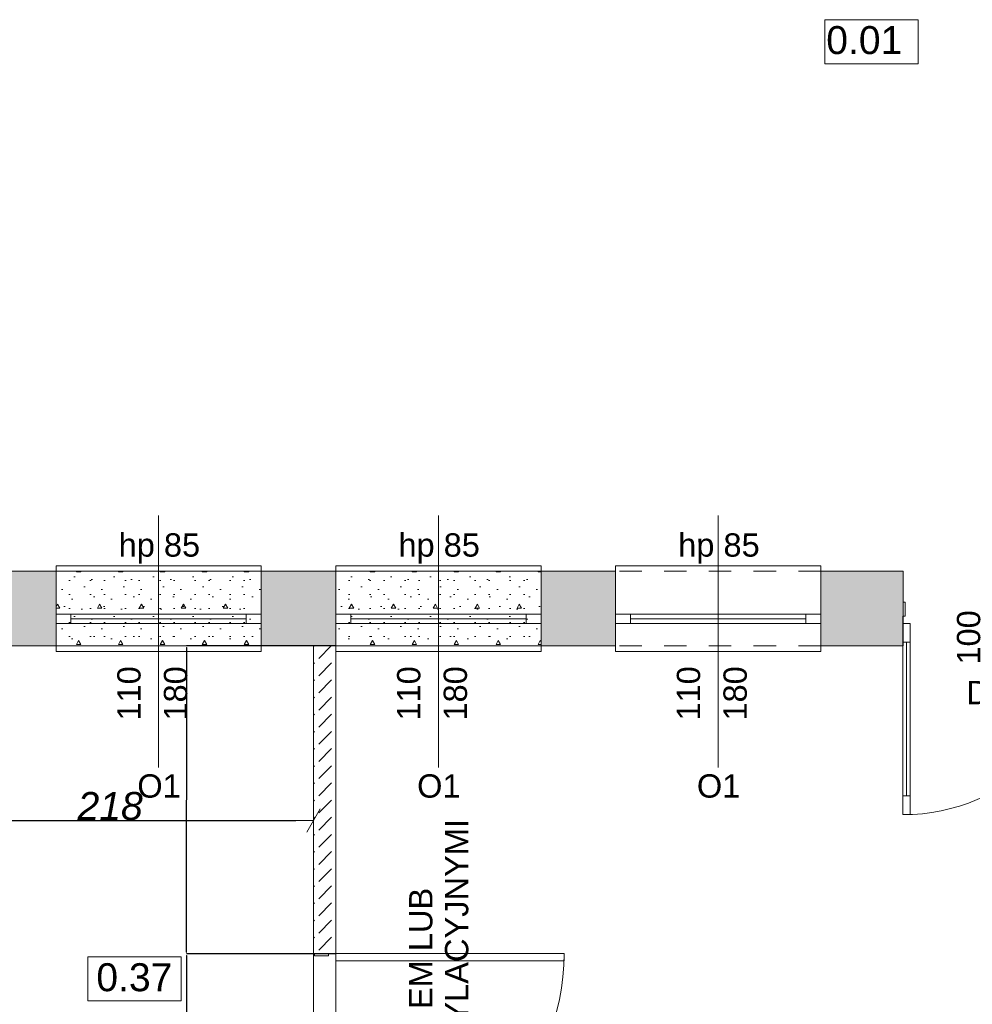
# Model space of a CAD drawing. Header units: millimetres. Extents: x 922208 to 1069538, y -182208 to -99877.
# Tile 243 of 256: x 972512 to 977619, y -115170 to -109894. Entities that reach past the tile are written whole.
import ezdxf

# ---------------------------------------------------------------- set-up
doc = ezdxf.new("R2010")
doc.units = ezdxf.units.MM
doc.header["$MEASUREMENT"] = 0
doc.linetypes.add('HIDDEN', pattern=[20, 10, -10])
doc.linetypes.add('Przerywana', pattern=[240, 120, -120])
for name, color, linetype, lineweight in [('IS_POWRÓT', 5, 'HIDDEN', 30), ('Nowe_210-A Pomieszczenia_Nr_pióra__41', 7, 'Continuous', 15), ('Nowe_220-A Ściany_Nr_pióra__169', 7, 'Continuous', 5), ('Nowe_220-A Ściany_Nr_pióra__19', 255, 'Continuous', 0), ('Nowe_220-A Ściany_Nr_pióra__20', 1, 'Continuous', 13), ('Nowe_220-A Ściany_Nr_pióra__23', 7, 'Continuous', 15), ('Nowe_220-A Ściany_Nr_pióra__27', 7, 'Continuous', 25), ('Nowe_220-A Ściany_Nr_pióra__3', 7, 'Continuous', 13), ('Nowe_220-A Ściany_Nr_pióra__7', 7, 'Continuous', 13)]:
    doc.layers.add(name, color=color, linetype=linetype, lineweight=lineweight)
doc.layers.add('Nowe_220-A Ściany_Nr_pióra__118', color=7, linetype='Continuous', lineweight=13, true_color=0x573938)
doc.layers.add('Nowe_220-A Ściany_Nr_pióra__45', color=7, linetype='Continuous', lineweight=15, true_color=0x40a5ff)
doc.layers.add('Nowe_299-A Wymiary Opisy', color=7, linetype='Continuous')
doc.styles.add('STYL_AUTOMATYCZNY_1', font='arial.ttf')
doc.styles.add('STYL_AUTOMATYCZNY_3', font='ariali.ttf')
doc.dimstyles.new('STYL_AUTOMATYCZNY__1', dxfattribs={"dimtxt": 150, "dimasz": 95, "dimexe": 0.18, "dimexo": 0.0625, "dimgap": 0, "dimtad": 1, "dimtih": 1, "dimtoh": 1, "dimdec": 0, "dimlfac": 0.1, "dimzin": 0, "dimdsep": 46, "dimtxsty": 'STYL_AUTOMATYCZNY_3', "dimblk": 'ARROWHEAD_2', "dimblk1": 'ARROWHEAD_2', "dimblk2": 'ARROWHEAD_2', "dimcen": 0.09, "dimse1": 1, "dimse2": 1, "dimclrd": 7, "dimclre": 7, "dimclrt": 7, "dimadec": 1, "dimazin": 0, "dimtfac": 1, "dimtdec": 4, "dimtmove": 0, "dimatfit": 3, "dimfxl": 1, "dimtolj": 1, "dimtzin": 0, "dimarcsym": 0})
doc.dimstyles.new('STYL_AUTOMATYCZNY__2', dxfattribs={"dimtxt": 0.18, "dimasz": 9.12, "dimexe": 0.18, "dimexo": 0.0625, "dimgap": 0, "dimtad": 0, "dimtih": 1, "dimtoh": 1, "dimdec": 4, "dimzin": 0, "dimdsep": 46, "dimtxsty": 'Standard', "dimcen": 0.09, "dimadec": 0, "dimazin": 0, "dimtfac": 1, "dimtdec": 4, "dimtmove": 0, "dimatfit": 3, "dimldrblk": 'ARROWHEAD_5', "dimfxl": 1, "dimtolj": 1, "dimtzin": 0, "dimarcsym": 0})
pattern_1 = [(0, (889452.8, -161761.4), (0, 389.7114), [24.375, -200.625]), (0, (889565.3, -161566.55), (0, 389.7114), [24.375, -200.625]), (60, (889452.8, -161761.4), (-337.5, 194.8557), [24.375, -200.625]), (60, (889677.8, -161761.4), (-337.5, 194.8557), [24.375, -200.625]), (120, (889477.17, -161761.4), (337.5, 194.8557), [24.375, -200.625]), (120, (889702.17, -161761.4), (337.5, 194.8557), [24.375, -200.625]), (0, (889452.795, -161723.9), (0, 75), [0, -75, 0, -112.5]), (45, (889490.295, -161723.9), (-53.03301, 53.03301), [0, -56.25, 0, -93.75])]

# ---------------------------------------------------------------- blocks, each defined once
blk = doc.blocks.new('*D523')
at = {"layer": 'Defpoints', "color": 0, "linetype": 'Continuous', "lineweight": 30, "transparency": 16777216}
for p in [(973406.8, -114900), (974206.6, -114900), (974206.6, -116120)]:
    blk.add_point(p, dxfattribs=at)
at = {"layer": 'Nowe_299-A Wymiary Opisy', "color": 0, "linetype": 'Continuous', "lineweight": -2, "transparency": 16777216}
for p, q in [((974206.5, -114900), (973406.6, -114900)), ((973406.8, -114909.1), (973406.8, -115509.9)), ((973406.8, -116110.9), (973406.8, -115511.1)), ((974206.5, -116120), (973406.6, -116120))]:
    blk.add_line(p, q, dxfattribs=at)
at = {"layer": 'Nowe_299-A Wymiary Opisy', "color": 0, "linetype": 'Continuous', "lineweight": 30, "transparency": 16777216}
for points in [[(973405.3, -114909.1), (973408.3, -114909.1), (973406.8, -114900)], [(973405.3, -116110.9), (973408.3, -116110.9), (973406.8, -116120)]]:
    blk.add_solid(points, dxfattribs=at)
at = {"layer": 'Nowe_299-A Wymiary Opisy', "color": 0, "linetype": 'Continuous', "lineweight": 5, "transparency": 16777216, "insert": (973406.8, -115510.5), "char_height": 0.18, "attachment_point": 5, "rotation": 90}
blk.add_mtext('\\A1;1220.0000', dxfattribs=at)
blk = doc.blocks.new('ARROWHEAD_5')
at = {"linetype": 'Continuous', "lineweight": 0}
blk.add_hatch(color=0, dxfattribs=at).paths.add_polyline_path([(-1, 0.2679), (0, 0), (-1, -0.2679)])
at = {"color": 0, "linetype": 'Continuous', "lineweight": 0}
blk.add_line((0, 0), (-1, 0), dxfattribs=at)
blk = doc.blocks.new('*D524')
at = {"layer": 'Defpoints', "color": 0, "linetype": 'Continuous', "lineweight": 30, "transparency": 16777216}
for p in [(973406.8, -113250), (974206.6, -113250), (974206.6, -114900)]:
    blk.add_point(p, dxfattribs=at)
at = {"layer": 'Nowe_299-A Wymiary Opisy', "color": 0, "linetype": 'Continuous', "lineweight": -2, "transparency": 16777216}
for p, q in [((974206.5, -113250), (973406.6, -113250)), ((973406.8, -113259.1), (973406.8, -114074.9)), ((973406.8, -114890.9), (973406.8, -114076.1)), ((974206.5, -114900), (973406.6, -114900))]:
    blk.add_line(p, q, dxfattribs=at)
at = {"layer": 'Nowe_299-A Wymiary Opisy', "color": 0, "linetype": 'Continuous', "lineweight": 30, "transparency": 16777216}
for points in [[(973405.3, -113259.1), (973408.3, -113259.1), (973406.8, -113250)], [(973405.3, -114890.9), (973408.3, -114890.9), (973406.8, -114900)]]:
    blk.add_solid(points, dxfattribs=at)
at = {"layer": 'Nowe_299-A Wymiary Opisy', "color": 0, "linetype": 'Continuous', "lineweight": 5, "transparency": 16777216, "insert": (973406.8, -114075.5), "char_height": 0.18, "attachment_point": 5, "rotation": 90}
blk.add_mtext('\\A1;1650.0000', dxfattribs=at)
blk = doc.blocks.new('ARROWHEAD_2')
at = {"color": 0, "linetype": 'Continuous', "lineweight": 0}
for p, q in [((-0.378, -0.655), (0.378, 0.655)), ((0, 0), (-1, 0))]:
    blk.add_line(p, q, dxfattribs=at)
blk = doc.blocks.new('*D526')
at = {"layer": 'Defpoints', "color": 0, "linetype": 'Continuous', "lineweight": 30, "transparency": 16777216}
for p in [(974086.6, -113250), (974086.6, -114185.2), (971906.6, -114500)]:
    blk.add_point(p, dxfattribs=at)
at = {"layer": 'Nowe_299-A Wymiary Opisy', "color": 7, "linetype": 'Continuous', "lineweight": -2, "transparency": 16777216}
blk.add_line((972001.6, -114185.2), (973991.6, -114185.2), dxfattribs=at)
at = {"layer": 'Nowe_299-A Wymiary Opisy', "color": 7, "linetype": 'Continuous', "lineweight": -2, "transparency": 16777216, "xscale": 95, "yscale": 95, "zscale": 95, "rotation": 180}
blk.add_blockref('ARROWHEAD_2', (971906.6, -114185.2), dxfattribs=at)
at = {"layer": 'Nowe_299-A Wymiary Opisy', "color": 7, "linetype": 'Continuous', "lineweight": -2, "transparency": 16777216, "xscale": 95, "yscale": 95, "zscale": 95}
blk.add_blockref('ARROWHEAD_2', (974086.6, -114185.2), dxfattribs=at)
at = {"layer": 'Nowe_299-A Wymiary Opisy', "color": 7, "linetype": 'Continuous', "lineweight": 5, "transparency": 16777216, "insert": (972996.6, -114108.6), "char_height": 150, "attachment_point": 5, "style": 'STYL_AUTOMATYCZNY_3'}
blk.add_mtext('\\A1;218', dxfattribs=at)
blk = doc.blocks.new('parter01')
at = {"layer": 'Nowe_220-A Ściany_Nr_pióra__118', "linetype": 'Continuous', "lineweight": 0, "true_color": 0x573938}
h = blk.add_hatch(dxfattribs=at)
h.set_pattern_fill('BETON_LEKKI', color=39, scale=10, style=0, pattern_type=2)
h.set_pattern_definition(pattern_1)
h.paths.add_polyline_path([(972706.55073, -112850.02068), (972706.55073, -113250.02068), (973806.55073, -113250.02068), (973806.55073, -112850.02068)])
h = blk.add_hatch(dxfattribs=at)
h.set_pattern_fill('BETON_LEKKI', color=39, scale=10, style=0, pattern_type=2)
h.set_pattern_definition(pattern_1)
h.paths.add_polyline_path([(974206.55073, -113250.02068), (975306.55073, -113250.02068), (975306.55073, -112850.02068), (974206.55073, -112850.02068)])
at = {"layer": 'Nowe_220-A Ściany_Nr_pióra__169', "linetype": 'Continuous', "lineweight": 0}
h = blk.add_hatch(dxfattribs=at)
h.set_pattern_fill('BETON', scale=10, style=0, pattern_type=2)
h.set_pattern_definition([(45, (889452.8, -161761.4), (-91.92388, 91.92388), [97.5, -32.5]), (45, (889452.8, -161669.48), (-91.92388, 91.92388), [97.5, -32.5])])
h.paths.add_polyline_path([(974206.55076, -113250.02068), (974086.55073, -113250.02068), (974086.55073, -114900.02071), (974206.55076, -114900.02071)])
at = {"layer": 'Nowe_220-A Ściany_Nr_pióra__19', "linetype": 'Continuous', "lineweight": 0}
for points in [[(972306.55066, -113250.02068), (972706.5507, -113250.02068), (972706.5507, -112850.02065), (972306.55066, -112850.02076)], [(973806.55077, -113250.02068), (974206.55076, -113250.02068), (974206.55076, -112850.0207), (973806.55077, -112850.02061)], [(975306.55073, -113250.02068), (975706.55073, -113250.02068), (975706.55073, -112850.02068), (975306.55073, -112850.02068)], [(976806.55073, -113250.02068), (977248.29215, -113250.02068), (977248.29215, -112850.02069), (976806.55073, -112850.02069)]]:
    blk.add_hatch(color=255, dxfattribs=at).paths.add_polyline_path(points)
at = {"layer": 'Nowe_210-A Pomieszczenia_Nr_pióra__41', "color": 7, "linetype": 'Continuous', "lineweight": 0}
for p, q in [((976827.95592, -109893.9906), (977328.33592, -109893.9906)), ((976827.95592, -110129.7051), (976827.95592, -109893.9906)), ((977328.33592, -109893.9906), (977328.33592, -110129.7051)), ((977328.33592, -110129.7051), (976827.95592, -110129.7051)), ((972876.35943, -114915.90971), (973376.73943, -114915.90971)), ((972876.35943, -115151.62421), (972876.35943, -114915.90971)), ((973376.73943, -114915.90971), (973376.73943, -115151.62421)), ((973376.73943, -115151.62421), (972876.35943, -115151.62421))]:
    blk.add_line(p, q, dxfattribs=at)
at = {"layer": 'Nowe_220-A Ściany_Nr_pióra__20', "color": 1, "linetype": 'Continuous', "lineweight": 0}
for p, q in [((971106.55073, -113250.02068), (974086.55073, -113250.02068)), ((974086.55073, -113250.02068), (974086.55073, -117780.02068)), ((974206.55073, -113250.02068), (974206.55073, -117780.02068))]:
    blk.add_line(p, q, dxfattribs=at)
for points in [[(972706.55073, -112850.02068), (973806.55073, -112850.02068), (973806.55073, -113250.02068), (972706.55073, -113250.02068)], [(974206.55073, -113250.02068), (975306.55073, -113250.02068), (975306.55073, -112850.02068), (974206.55073, -112850.02068)]]:
    blk.add_lwpolyline(points, close=True, dxfattribs=at)
at = {"layer": 'Nowe_220-A Ściany_Nr_pióra__23', "color": 7, "linetype": 'Continuous', "lineweight": 0}
for p, q in [((977248.29213, -113015.02068), (977248.29213, -113130.02068)), ((977258.29213, -113015.02068), (977248.29213, -113015.02068)), ((977258.29213, -113090.02068), (977258.29213, -113015.02068)), ((972786.55073, -113080.02068), (972706.55073, -113080.02068)), ((972786.55073, -113130.02068), (972786.55073, -113080.02068)), ((973806.55073, -113080.02068), (973726.55073, -113080.02068)), ((973726.55073, -113080.02068), (973726.55073, -113130.02068)), ((974286.55073, -113080.02068), (974206.55073, -113080.02068)), ((974286.55073, -113130.02068), (974286.55073, -113080.02068)), ((975306.55073, -113080.02068), (975226.55073, -113080.02068)), ((975226.55073, -113080.02068), (975226.55073, -113130.02068)), ((975786.55073, -113080.02068), (975706.55073, -113080.02068)), ((975786.55073, -113130.02068), (975786.55073, -113080.02068)), ((976806.55073, -113080.02068), (976726.55073, -113080.02068)), ((976726.55073, -113080.02068), (976726.55073, -113130.02068)), ((977246.29213, -113130.02068), (977246.29213, -113090.02068)), ((977246.29213, -113090.02068), (977258.29213, -113090.02068)), ((972706.55073, -113130.02068), (972786.55073, -113130.02068)), ((973726.55073, -113130.02068), (973806.55073, -113130.02068)), ((974206.55073, -113130.02068), (974286.55073, -113130.02068)), ((975226.55073, -113130.02068), (975306.55073, -113130.02068)), ((975706.55073, -113130.02068), (975786.55073, -113130.02068)), ((976726.55073, -113130.02068), (976806.55073, -113130.02068)), ((977248.29213, -113130.02068), (977246.29213, -113130.02068)), ((974091.55073, -114900.02068), (974206.55073, -114900.02068)), ((974091.55073, -114910.02068), (974091.55073, -114900.02068)), ((974166.55073, -114910.02068), (974091.55073, -114910.02068)), ((974206.55073, -114898.02068), (974166.55073, -114898.02068)), ((974166.55073, -114898.02068), (974166.55073, -114910.02068)), ((974206.55073, -114900.02068), (974206.55073, -114898.02068))]:
    blk.add_line(p, q, dxfattribs=at)
at = {"layer": 'Nowe_220-A Ściany_Nr_pióra__27', "color": 7, "linetype": 'Continuous', "lineweight": 0}
for p, q in [((972706.55073, -113080.02068), (972706.55073, -112850.02068)), ((972706.55073, -113080.02068), (972706.55073, -112850.02068)), ((973806.55073, -113080.02068), (973806.55073, -112850.02068)), ((973806.55073, -113080.02068), (973806.55073, -112850.02068)), ((974206.55073, -113080.02068), (974206.55073, -112850.02068)), ((974206.55073, -113080.02068), (974206.55073, -112850.02068)), ((975306.55073, -113080.02068), (975306.55073, -112850.02068)), ((975306.55073, -113080.02068), (975306.55073, -112850.02068)), ((975706.55073, -113080.02068), (975706.55073, -112850.02068)), ((975706.55073, -113080.02068), (975706.55073, -112850.02068)), ((976806.55073, -113080.02068), (976806.55073, -112850.02068)), ((976806.55073, -113080.02068), (976806.55073, -112850.02068)), ((977248.29213, -113015.02068), (977248.29213, -112850.02068)), ((977248.29213, -113015.02068), (977248.29213, -112850.02068)), ((977248.29213, -113130.02068), (977248.29213, -113015.02068)), ((977248.29213, -113130.02068), (977248.29213, -113015.02068)), ((977248.29213, -113130.02068), (977248.29213, -113015.02068)), ((972706.55073, -113130.02068), (972706.55073, -113080.02068)), ((972706.55073, -113130.02068), (972706.55073, -113080.02068)), ((972706.55073, -113130.02068), (972706.55073, -113080.02068)), ((973806.55073, -113130.02068), (973806.55073, -113080.02068)), ((973806.55073, -113130.02068), (973806.55073, -113080.02068)), ((973806.55073, -113130.02068), (973806.55073, -113080.02068)), ((974206.55073, -113130.02068), (974206.55073, -113080.02068)), ((974206.55073, -113130.02068), (974206.55073, -113080.02068)), ((974206.55073, -113130.02068), (974206.55073, -113080.02068)), ((975306.55073, -113130.02068), (975306.55073, -113080.02068)), ((975306.55073, -113130.02068), (975306.55073, -113080.02068)), ((975306.55073, -113130.02068), (975306.55073, -113080.02068)), ((975706.55073, -113130.02068), (975706.55073, -113080.02068)), ((975706.55073, -113130.02068), (975706.55073, -113080.02068)), ((975706.55073, -113130.02068), (975706.55073, -113080.02068)), ((976806.55073, -113130.02068), (976806.55073, -113080.02068)), ((976806.55073, -113130.02068), (976806.55073, -113080.02068)), ((976806.55073, -113130.02068), (976806.55073, -113080.02068)), ((972706.55073, -113250.02068), (972706.55073, -113130.02068)), ((972706.55073, -113250.02068), (972706.55073, -113130.02068)), ((973806.55073, -113250.02068), (973806.55073, -113130.02068)), ((973806.55073, -113250.02068), (973806.55073, -113130.02068)), ((974206.55073, -113250.02068), (974206.55073, -113130.02068)), ((974206.55073, -113250.02068), (974206.55073, -113130.02068)), ((975306.55073, -113250.02068), (975306.55073, -113130.02068)), ((975306.55073, -113250.02068), (975306.55073, -113130.02068)), ((975706.55073, -113250.02068), (975706.55073, -113130.02068)), ((975706.55073, -113250.02068), (975706.55073, -113130.02068)), ((976806.55073, -113250.02068), (976806.55073, -113130.02068)), ((976806.55073, -113250.02068), (976806.55073, -113130.02068)), ((977248.29213, -113250.02068), (977248.29213, -113130.02068)), ((977248.29213, -113250.02068), (977248.29213, -113130.02068)), ((974091.55073, -114900.02068), (974086.55073, -114900.02068)), ((974091.55073, -114900.02068), (974086.55073, -114900.02068)), ((974206.55073, -114900.02068), (974091.55073, -114900.02068)), ((974206.55073, -114900.02068), (974091.55073, -114900.02068)), ((974206.55073, -114900.02068), (974091.55073, -114900.02068))]:
    blk.add_line(p, q, dxfattribs=at)
for points in [[(972706.55073, -112850.02068), (972306.55073, -112850.02068)], [(974206.55073, -112850.02068), (973806.55073, -112850.02068)], [(975706.55073, -112850.02068), (975306.55073, -112850.02068)], [(977248.29213, -112850.02068), (976806.55073, -112850.02068)], [(972306.55073, -113250.02068), (972706.55073, -113250.02068)], [(973806.55073, -113250.02068), (974206.55073, -113250.02068)], [(974206.55073, -113250.02068), (974086.55073, -113250.02068)], [(974086.55073, -113250.02068), (974086.55073, -114900.02071)], [(974206.55073, -114900.02071), (974206.55073, -113250.02068)], [(975306.55073, -113250.02068), (975706.55073, -113250.02068)], [(976806.55073, -113250.02068), (977248.29213, -113250.02068)]]:
    blk.add_lwpolyline(points, dxfattribs=at)
at = {"layer": 'Nowe_220-A Ściany_Nr_pióra__3', "color": 7, "linetype": 'Continuous', "lineweight": 0}
for p, q in [((973806.55073, -112820.02068), (972706.55073, -112820.02068)), ((972706.55073, -112820.02068), (972706.55073, -112850.02068)), ((973806.55073, -112850.02068), (973806.55073, -112820.02068)), ((975306.55073, -112820.02068), (974206.55073, -112820.02068)), ((974206.55073, -112820.02068), (974206.55073, -112850.02068)), ((975306.55073, -112850.02068), (975306.55073, -112820.02068)), ((976806.55073, -112820.02068), (975706.55073, -112820.02068)), ((975706.55073, -112820.02068), (975706.55073, -112850.02068)), ((976806.55073, -112850.02068), (976806.55073, -112820.02068)), ((973726.55073, -113080.02068), (972786.55073, -113080.02068)), ((973726.55073, -113105.02068), (972786.55073, -113105.02068)), ((975226.55073, -113080.02068), (974286.55073, -113080.02068)), ((975226.55073, -113105.02068), (974286.55073, -113105.02068)), ((976726.55073, -113080.02068), (975786.55073, -113080.02068)), ((976726.55073, -113105.02068), (975786.55073, -113105.02068)), ((972786.55073, -113130.02068), (973726.55073, -113130.02068)), ((974286.55073, -113130.02068), (975226.55073, -113130.02068)), ((975786.55073, -113130.02068), (976726.55073, -113130.02068)), ((977246.29213, -113230.02068), (977246.29213, -113130.02068)), ((977246.29213, -113130.02068), (977286.29213, -113130.02068)), ((977286.29213, -113130.02068), (977286.29213, -113230.02068)), ((977286.29213, -113230.02068), (977246.29213, -113230.02068)), ((977266.29213, -114054.02068), (977266.29213, -113230.02068)), ((972706.55073, -113280.02068), (972706.55073, -113250.02068)), ((973806.55073, -113280.02068), (972706.55073, -113280.02068)), ((973806.55073, -113250.02068), (973806.55073, -113280.02068)), ((974206.55073, -113280.02068), (974206.55073, -113250.02068)), ((975306.55073, -113280.02068), (974206.55073, -113280.02068)), ((975306.55073, -113250.02068), (975306.55073, -113280.02068)), ((975706.55073, -113280.02068), (975706.55073, -113250.02068)), ((976806.55073, -113280.02068), (975706.55073, -113280.02068)), ((976806.55073, -113250.02068), (976806.55073, -113280.02068)), ((977246.29213, -114154.02068), (977246.29213, -114054.02068)), ((977246.29213, -114054.02068), (977286.29213, -114054.02068)), ((977286.29213, -114054.02068), (977286.29213, -114154.02068)), ((977286.29213, -114154.02068), (977246.29213, -114154.02068)), ((975430.55073, -114898.02068), (974206.55073, -114898.02068)), ((974206.55073, -114898.02068), (974206.55073, -114938.02068)), ((975430.55073, -114938.02068), (975430.55073, -114898.02068)), ((974206.55073, -114938.02068), (975430.55073, -114938.02068))]:
    blk.add_line(p, q, dxfattribs=at)
at = {"layer": 'Nowe_220-A Ściany_Nr_pióra__3', "color": 7, "linetype": 'Przerywana', "lineweight": 0}
for p, q in [((973806.55073, -112850.02068), (972706.55073, -112850.02068)), ((975306.55073, -112850.02068), (974206.55073, -112850.02068)), ((976806.55073, -112850.02068), (975706.55073, -112850.02068)), ((973806.55073, -113250.02068), (972706.55073, -113250.02068)), ((975306.55073, -113250.02068), (974206.55073, -113250.02068)), ((976806.55073, -113250.02068), (975706.55073, -113250.02068))]:
    blk.add_line(p, q, dxfattribs=at)
at = {"layer": 'Nowe_220-A Ściany_Nr_pióra__3', "color": 7, "linetype": 'Continuous', "lineweight": 0}
for points in [[(977246.29213, -114054.02068), (977246.29213, -113230.02068), (977266.29213, -113230.02068), (977266.29213, -114054.02068)], [(977266.29213, -114054.02068), (977266.29213, -113230.02068), (977286.29213, -113230.02068), (977286.29213, -114054.02068)]]:
    blk.add_lwpolyline(points, close=True, dxfattribs=at)
for centre, radius in [((977246.29213, -113130.02068), 1024), ((974206.55073, -114898.02068), 1224)]:
    blk.add_arc(centre, radius, 270, 0, dxfattribs=at)
at = {"layer": 'Nowe_220-A Ściany_Nr_pióra__45', "color": 161, "linetype": 'Continuous', "lineweight": 0, "true_color": 0x40a5ff}
for p, q in [((973256.55073, -113901.8064), (973256.55073, -112550.02068)), ((974756.55073, -113901.8064), (974756.55073, -112550.02068)), ((976256.55073, -113901.8064), (976256.55073, -112550.02068))]:
    blk.add_line(p, q, dxfattribs=at)
at = {"layer": 'Nowe_210-A Pomieszczenia_Nr_pióra__41', "color": 7, "linetype": 'Continuous', "lineweight": 0, "char_height": 150, "attachment_point": 2, "style": 'STYL_AUTOMATYCZNY_1'}
for s, insert in [('\\A1;{\\pqc;\\pt0,25;\\fArial|b0|i0|c238|p0;\\W1.000000;0.01\\fArial|b0|i0|c238|p0;\\W1.000000;\\A1{\\H.66x;\\S^  ;}\\fArial|b0|i0|c238|p0;\\W1.000000;\\fArial|b0|i0|c238|p0;\\W1.000000;\\A1{\\H.66x;\\S^  ;}}', (977078.14592, -109928.27632)), ('\\A1;{\\pqc;\\pt25;\\fArial|b0|i0|c238|p0;\\W1.000000;0.3\\fArial|b0|i0|c238|p0;\\W1.000000;7}', (973126.54943, -114950.19543))]:
    blk.add_mtext(s, dxfattribs=dict(at, insert=insert))
at = {"layer": 'Nowe_220-A Ściany_Nr_pióra__7', "color": 7, "linetype": 'Continuous', "lineweight": 0, "char_height": 125, "attachment_point": 7, "style": 'STYL_AUTOMATYCZNY_1'}
for s, insert in [('\\A1;{\\pql;\\pt0;\\fArial|b0|i0|c238|p0;\\W1.000000;hp 85\\fArial|b0|i0|c238|p0;\\W1.000000;\\A1{\\H.66x;\\S^  ;}\\fArial|b0|i0|c238|p0;\\W1.000000;\\fArial|b0|i0|c238|p0;\\W1.000000;}', (973042.05573, -112809.08834)), ('\\A1;{\\pql;\\pt0;\\fArial|b0|i0|c238|p0;\\W1.000000;hp 85\\fArial|b0|i0|c238|p0;\\W1.000000;\\A1{\\H.66x;\\S^  ;}\\fArial|b0|i0|c238|p0;\\W1.000000;\\fArial|b0|i0|c238|p0;\\W1.000000;}', (974542.05573, -112809.08834)), ('\\A1;{\\pql;\\pt0;\\fArial|b0|i0|c238|p0;\\W1.000000;hp 85\\fArial|b0|i0|c238|p0;\\W1.000000;\\A1{\\H.66x;\\S^  ;}\\fArial|b0|i0|c238|p0;\\W1.000000;\\fArial|b0|i0|c238|p0;\\W1.000000;}', (976042.05573, -112809.08834)), ('\\A1;{\\pql;\\pt0;\\fArial|b0|i0|c238|p0;\\W1.000000;Dw1\\fArial|b0|i0|c238|p0;\\W1.000000;\\fArial|b0|i0|c238|p0;\\W1.000000;\\fArial|b0|i0|c238|p0;\\W1.000000;}', (977586.82163, -113562.52025)), ('\\A1;{\\pql;\\pt0;\\fArial|b0|i0|c238|p0;\\W1.000000;O1\\fArial|b0|i0|c238|p0;\\W1.000000;\\fArial|b0|i0|c238|p0;\\W1.000000;\\fArial|b0|i0|c238|p0;\\W1.000000;}', (973142.20898, -114064.61289)), ('\\A1;{\\pql;\\pt0;\\fArial|b0|i0|c238|p0;\\W1.000000;O1\\fArial|b0|i0|c238|p0;\\W1.000000;\\fArial|b0|i0|c238|p0;\\W1.000000;\\fArial|b0|i0|c238|p0;\\W1.000000;}', (974642.20898, -114064.61289)), ('\\A1;{\\pql;\\pt0;\\fArial|b0|i0|c238|p0;\\W1.000000;O1\\fArial|b0|i0|c238|p0;\\W1.000000;\\fArial|b0|i0|c238|p0;\\W1.000000;\\fArial|b0|i0|c238|p0;\\W1.000000;}', (976142.20898, -114064.61289)), ('\\A1;{\\pql;\\pt0;\\fArial|b0|i0|c238|p0;\\W1.000000;120\\fArial|b0|i0|c238|p0;\\W1.000000;\\A1{\\H.66x;\\S^  ;}\\fArial|b0|i0|c238|p0;\\W1.000000;\\fArial|b0|i0|c238|p0;\\W1.000000;}', (974020.52923, -115449.61289))]:
    blk.add_mtext(s, dxfattribs=dict(at, insert=insert))
at = {"layer": 'Nowe_220-A Ściany_Nr_pióra__7', "color": 7, "linetype": 'Continuous', "lineweight": 0, "char_height": 125, "attachment_point": 7, "rotation": 90, "style": 'STYL_AUTOMATYCZNY_1'}
for s, insert in [('\\A1;{\\pql;\\pt0;\\fArial|b0|i0|c238|p0;\\W1.000000;100\\fArial|b0|i0|c238|p0;\\W1.000000;\\A1{\\H.66x;\\S^  ;}\\fArial|b0|i0|c238|p0;\\W1.000000;\\fArial|b0|i0|c238|p0;\\W1.000000;}', (977697.88434, -113350.02068)), ('\\A1;{\\pql;\\pt0;\\fArial|b0|i0|c238|p0;\\W1.000000;200\\fArial|b0|i0|c238|p0;\\W1.000000;\\A1{\\H.66x;\\S^  ;}\\fArial|b0|i0|c238|p0;\\W1.000000;\\fArial|b0|i0|c238|p0;\\W1.000000;}', (977947.88434, -113350.02068)), ('\\A1;{\\pql;\\pt0;\\fArial|b0|i0|c238|p0;\\W1.000000;110\\fArial|b0|i0|c238|p0;\\W1.000000;\\A1{\\H.66x;\\S^  ;}\\fArial|b0|i0|c238|p0;\\W1.000000;\\fArial|b0|i0|c238|p0;\\W1.000000;}', (973196.14293, -113650.02068)), ('\\A1;{\\pql;\\pt0;\\fArial|b0|i0|c238|p0;\\W1.000000;180\\fArial|b0|i0|c238|p0;\\W1.000000;\\A1{\\H.66x;\\S^  ;}\\fArial|b0|i0|c238|p0;\\W1.000000;\\fArial|b0|i0|c238|p0;\\W1.000000;}', (973446.14293, -113650.02068)), ('\\A1;{\\pql;\\pt0;\\fArial|b0|i0|c238|p0;\\W1.000000;110\\fArial|b0|i0|c238|p0;\\W1.000000;\\A1{\\H.66x;\\S^  ;}\\fArial|b0|i0|c238|p0;\\W1.000000;\\fArial|b0|i0|c238|p0;\\W1.000000;}', (974696.14293, -113650.02068)), ('\\A1;{\\pql;\\pt0;\\fArial|b0|i0|c238|p0;\\W1.000000;180\\fArial|b0|i0|c238|p0;\\W1.000000;\\A1{\\H.66x;\\S^  ;}\\fArial|b0|i0|c238|p0;\\W1.000000;\\fArial|b0|i0|c238|p0;\\W1.000000;}', (974946.14293, -113650.02068)), ('\\A1;{\\pql;\\pt0;\\fArial|b0|i0|c238|p0;\\W1.000000;110\\fArial|b0|i0|c238|p0;\\W1.000000;\\A1{\\H.66x;\\S^  ;}\\fArial|b0|i0|c238|p0;\\W1.000000;\\fArial|b0|i0|c238|p0;\\W1.000000;}', (976196.14293, -113650.02068)), ('\\A1;{\\pql;\\pt0;\\fArial|b0|i0|c238|p0;\\W1.000000;180\\fArial|b0|i0|c238|p0;\\W1.000000;\\A1{\\H.66x;\\S^  ;}\\fArial|b0|i0|c238|p0;\\W1.000000;\\fArial|b0|i0|c238|p0;\\W1.000000;}', (976446.14293, -113650.02068))]:
    blk.add_mtext(s, dxfattribs=dict(at, insert=insert))
at = {"layer": 'Nowe_220-A Ściany_Nr_pióra__7', "color": 7, "linetype": 'Continuous', "lineweight": 0, "insert": (974918.49799, -116815.91041), "char_height": 125, "attachment_point": 7, "rotation": 90, "line_spacing_factor": 0.923867, "style": 'STYL_AUTOMATYCZNY_1'}
blk.add_mtext('\\A1;{\\pql;\\fArial|b0|i0|c238|p0;\\W1.000000;DRZWI Z PODCIĘCIEM LUB \\P\\pql;\\fArial|b0|i0|c238|p0;\\W1.000000;OTWORAMI WENTYLACYJNYMI}', dxfattribs=at)
at = {"layer": 'Nowe_299-A Wymiary Opisy', "color": 7, "linetype": 'Continuous', "lineweight": 0}
dim = blk.add_linear_dim(base=(974086.55073, -114185.22837), p1=(971906.55073, -114500.02068), p2=(974086.55073, -113250.02068), dimstyle='STYL_AUTOMATYCZNY__1', dxfattribs=at)
dim.commit()
dim.dimension.update_dxf_attribs({"geometry": '*D526', "text_midpoint": (972996.55073, -114185.22837), "dimtype": 128})
for base, p1, p2, picture, middle in [((973406.82201, -113250.02068), (974206.55073, -114900.02068), (974206.55073, -113250.02068), '*D524', (973406.82201, -114075.5287)), ((973406.82201, -114900.02068), (974206.55073, -116120.02068), (974206.55073, -114900.02068), '*D523', (973406.82201, -115510.5287))]:
    dim = blk.add_linear_dim(base=base, p1=p1, p2=p2, angle=90, dimstyle='STYL_AUTOMATYCZNY__2', dxfattribs=at)
    dim.commit()
    dim.dimension.update_dxf_attribs({"geometry": picture, "text_midpoint": middle, "dimtype": 128, "text_rotation": 90})

msp = doc.modelspace()

# ---------------------------------------------------------------- block references
at = {"layer": 'IS_POWRÓT', "color": 27, "linetype": 'ByBlock', "lineweight": 30}
msp.add_blockref('parter01', (0, 0), dxfattribs=at)

doc.saveas('drawing.dxf')
